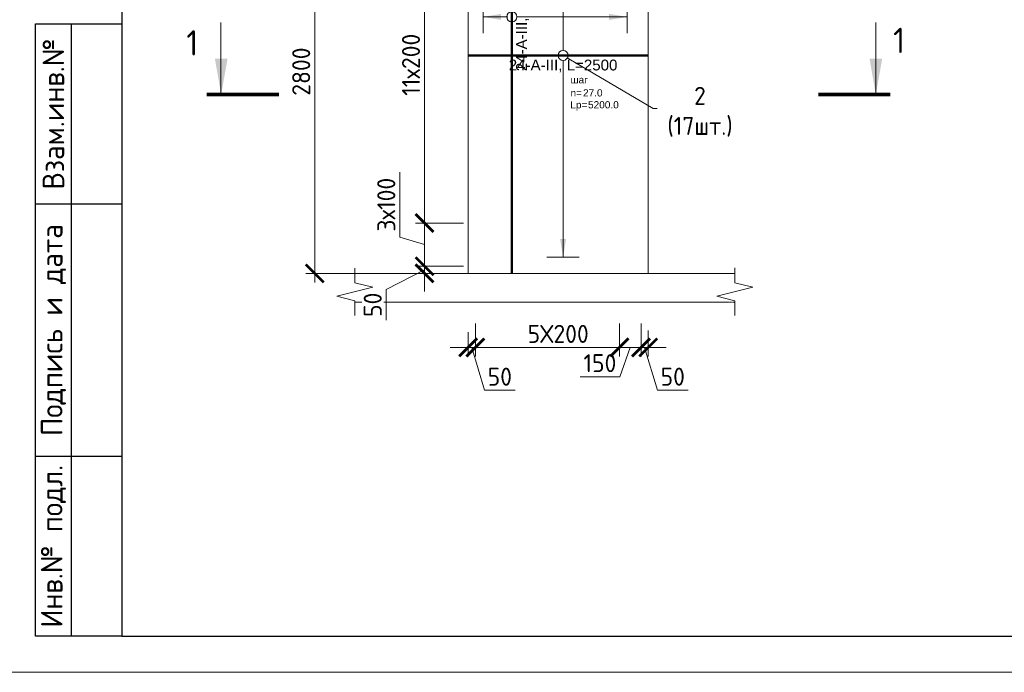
# Model space of a CAD drawing. Header units: millimetres. Extents: x 369815 to 1481759, y -423071 to -27917.
# Tile 116 of 256: x 502553 to 516220, y -198192 to -189134. Entities that reach past the tile are written whole.
import ezdxf
from ezdxf import colors
from ezdxf.entities.mleader import LeaderData, LeaderLine
from ezdxf.enums import TextEntityAlignment as Align
from ezdxf.math import Vec2, Vec3

# ---------------------------------------------------------------- set-up
doc = ezdxf.new("R2010")
doc.units = ezdxf.units.MM
doc.set_wipeout_variables(frame=1)
doc.linetypes.add('01 Штриховая _4 мм_', pattern=[6, 3.5, -2.5])
for name, color, linetype, lineweight in [('AF_Perekritie', 90, 'Continuous', 18), ('AF_Stena', 90, 'Continuous', 18), ('KR_Fundament', 253, 'Continuous', 18), ('АрмСтер', 2, 'Continuous', 50), ('Выноски', 20, 'Continuous', 20), ('подоснова', 151, 'Continuous', 5), ('размер', 1, 'Continuous', 25), ('РАЗМЕРЫ', 1, 'Continuous', 9), ('Текст', 7, 'Continuous', 25), ('ТОНКИЕ', 7, 'Continuous', 9)]:
    doc.layers.add(name, color=color, linetype=linetype, lineweight=lineweight)
doc.layers.add('АрмСтер_атрибуты', color=2, linetype='Continuous', lineweight=0, plot=False)
doc.layers.add('ТОЛСТЫЕ_ОСНОВНЫЕ', color=6, linetype='Continuous')
doc.styles.add('GOST-2.304_Type-B', font='GOST_Common.ttf')
doc.styles.get("Standard").update_dxf_attribs({"font": 'arial.ttf'})
doc.styles.add('style1', font='GOST_Common.ttf', dxfattribs={"height": 500})
doc.styles.add('Аннотативный', font='arial.ttf')
doc.styles.add('ГОСТ', font='GOST_Common.ttf')
doc.dimstyles.new('мой 25', dxfattribs={"dimscale": 100, "dimtxt": 2.5, "dimasz": 2.5, "dimexe": 1.25, "dimexo": 0.625, "dimtad": 1, "dimdec": 0, "dimlfac": 0.5, "dimtxsty": 'GOST-2.304_Type-B', "dimblk": 'ARCHTICK', "dimcen": 2.5, "dimdle": 1.25, "dimaunit": 1, "dimadec": 1, "dimazin": 2, "dimtfac": 1, "dimtdec": 0, "dimtmove": 1, "dimatfit": 3, "dimfxl": 6, "dimfxlon": 1, "dimtfill": 1, "dimlwd": -1, "dimlwe": -1, "dimarcsym": 0})

# ---------------------------------------------------------------- blocks, each defined once
blk = doc.blocks.new('_None')
blk = doc.blocks.new('_ArchTick')
at = {"color": 0, "linetype": 'ByBlock', "const_width": 0.15}
blk.add_lwpolyline([(-0.5, -0.5), (0.5, 0.5)], dxfattribs=at)
blk = doc.blocks.new('*D485')
at = {"layer": 'DEFPOINTS', "color": 0, "transparency": 16777216}
for p in [(508878, -193288), (510878, -193288), (508878, -193683)]:
    blk.add_point(p, dxfattribs=at)
at = {"layer": 'РАЗМЕРЫ', "color": 0, "linetype": 'Continuous', "transparency": 16777216}
for p, q in [((508878, -193350), (508878, -193808)), ((510878, -193350), (510878, -193808)), ((511003, -193683), (508753, -193683))]:
    blk.add_line(p, q, dxfattribs=at)
at = {"layer": 'РАЗМЕРЫ', "color": 0, "transparency": 16777216, "xscale": 250, "yscale": 250, "zscale": 250, "rotation": 180}
blk.add_blockref('_ArchTick', (508878, -193683), dxfattribs=at)
at = {"layer": 'РАЗМЕРЫ', "color": 0, "transparency": 16777216, "xscale": 250, "yscale": 250, "zscale": 250}
blk.add_blockref('_ArchTick', (510878, -193683), dxfattribs=at)
at = {"layer": 'РАЗМЕРЫ', "color": 0, "transparency": 16777216, "insert": (510028, -193495), "char_height": 250, "attachment_point": 5, "style": 'GOST-2.304_Type-B', "bg_fill": 3, "box_fill_scale": 1.1, "bg_fill_color": 256, "bg_fill_true_color": 13158600, "bg_fill_transparency": 0}
blk.add_mtext('5Х200', dxfattribs=at)
blk = doc.blocks.new('*D486')
at = {"layer": 'DEFPOINTS', "color": 0, "transparency": 16777216}
for p in [(508778, -193055, 1440), (508878, -193491), (508778, -193683)]:
    blk.add_point(p, dxfattribs=at)
at = {"layer": 'РАЗМЕРЫ', "color": 0, "linetype": 'Continuous', "transparency": 16777216}
for p, q in [((508778, -193472), (508778, -193808)), ((508878, -193554), (508878, -193808)), ((508778, -193683), (508528, -193683)), ((508878, -193683), (508778, -193683)), ((508878, -193683), (508778, -193683)), ((508828, -193683), (509006, -194276)), ((508878, -193683), (509128, -193683)), ((509006, -194276), (509431, -194276))]:
    blk.add_line(p, q, dxfattribs=at)
at = {"layer": 'РАЗМЕРЫ', "color": 0, "transparency": 16777216, "xscale": 250, "yscale": 250, "zscale": 250}
blk.add_blockref('_ArchTick', (508778, -193683), dxfattribs=at)
at = {"layer": 'РАЗМЕРЫ', "color": 0, "transparency": 16777216, "xscale": 250, "yscale": 250, "zscale": 250, "rotation": 180}
blk.add_blockref('_ArchTick', (508878, -193683), dxfattribs=at)
at = {"layer": 'РАЗМЕРЫ', "color": 0, "transparency": 16777216, "insert": (509218, -194089), "char_height": 250, "attachment_point": 5, "style": 'GOST-2.304_Type-B', "bg_fill": 3, "box_fill_scale": 1.1, "bg_fill_color": 256, "bg_fill_true_color": 13158600, "bg_fill_transparency": 0}
blk.add_mtext('50', dxfattribs=at)
blk = doc.blocks.new('*D487')
at = {"layer": 'DEFPOINTS', "color": 0, "transparency": 16777216}
for p in [(510878, -193288), (511178, -193288), (511178, -193683)]:
    blk.add_point(p, dxfattribs=at)
at = {"layer": 'РАЗМЕРЫ', "color": 0, "linetype": 'Continuous', "transparency": 16777216}
for p, q in [((510878, -193350), (510878, -193808)), ((511178, -193350), (511178, -193808)), ((510753, -193683), (511303, -193683)), ((511028, -193683), (510882, -194089)), ((510882, -194089), (510332, -194089))]:
    blk.add_line(p, q, dxfattribs=at)
at = {"layer": 'РАЗМЕРЫ', "color": 0, "transparency": 16777216, "xscale": 250, "yscale": 250, "zscale": 250}
blk.add_blockref('_ArchTick', (511178, -193683), dxfattribs=at)
at = {"layer": 'РАЗМЕРЫ', "color": 0, "transparency": 16777216, "insert": (510607, -193901), "char_height": 250, "attachment_point": 5, "style": 'GOST-2.304_Type-B', "bg_fill": 3, "box_fill_scale": 1.1, "bg_fill_color": 256, "bg_fill_true_color": 13158600, "bg_fill_transparency": 0}
blk.add_mtext('150', dxfattribs=at)
at = {"layer": 'РАЗМЕРЫ', "color": 0, "transparency": 16777216, "xscale": 250, "yscale": 250, "zscale": 250, "rotation": 180}
blk.add_blockref('_ArchTick', (510878, -193683), dxfattribs=at)
blk = doc.blocks.new('*D488')
at = {"layer": 'DEFPOINTS', "color": 0, "transparency": 16777216}
for p in [(511178, -193288), (511278, -193388), (511278, -193683)]:
    blk.add_point(p, dxfattribs=at)
at = {"layer": 'РАЗМЕРЫ', "color": 0, "linetype": 'Continuous', "transparency": 16777216}
for p, q in [((511178, -193350), (511178, -193808)), ((511278, -193450), (511278, -193808)), ((511178, -193683), (510928, -193683)), ((511178, -193683), (511278, -193683)), ((511178, -193683), (511278, -193683)), ((511228, -193683), (511406, -194276)), ((511278, -193683), (511528, -193683)), ((511406, -194276), (511831, -194276))]:
    blk.add_line(p, q, dxfattribs=at)
at = {"layer": 'РАЗМЕРЫ', "color": 0, "transparency": 16777216, "xscale": 250, "yscale": 250, "zscale": 250}
blk.add_blockref('_ArchTick', (511178, -193683), dxfattribs=at)
at = {"layer": 'РАЗМЕРЫ', "color": 0, "transparency": 16777216, "xscale": 250, "yscale": 250, "zscale": 250, "rotation": 180}
blk.add_blockref('_ArchTick', (511278, -193683), dxfattribs=at)
at = {"layer": 'РАЗМЕРЫ', "color": 0, "transparency": 16777216, "insert": (511618, -194089), "char_height": 250, "attachment_point": 5, "style": 'GOST-2.304_Type-B', "bg_fill": 3, "box_fill_scale": 1.1, "bg_fill_color": 256, "bg_fill_true_color": 13158600, "bg_fill_transparency": 0}
blk.add_mtext('50', dxfattribs=at)
blk = doc.blocks.new('*U124')
at = {"layer": 'РАЗМЕРЫ'}
for p, q in [((112.5, 1200), (-112.5, 1200)), ((112.5, -1400), (-112.5, -1400))]:
    blk.add_line(p, q, dxfattribs=at)
at = {"layer": 'РАЗМЕРЫ', "ltscale": 15}
blk.add_line((0, -1400), (0, 1200), dxfattribs=at)
at = {"layer": 'РАЗМЕРЫ'}
for points in [[(0, 1200), (20.9, 1074.8), (-20.9, 1074.8)], [(0, -1400), (20.9, -1274.8), (-20.9, -1274.8)]]:
    blk.add_solid(points, dxfattribs=at)
at = {"layer": 'АрмСтер_атрибуты', "color": 215, "ltscale": 15, "style": 'Аннотативный'}
for s, p in [('шаг', (51.4, -194.2)), ('n=', (51.4, -285.1)), ('Lр=', (50.2, -367.8))]:
    blk.add_text(s, height=50, dxfattribs=at).set_placement(p)
at = {"layer": 'АрмСтер_атрибуты', "style": 'Аннотативный', "flags": 8}
blk.add_attdef('ПОЗ', (110, 29.6), '', height=75, dxfattribs=at)
at = {"layer": 'АрмСтер_атрибуты', "flags": 9}
for tag, p in [('МАССА', (-1033.5, -10.5)), ('ОБОЗНАЧЕНИЕ', (-1033.5, -124.4))]:
    blk.add_attdef(tag, p, '', height=75, dxfattribs=at)
at = {"layer": 'АрмСтер_атрибуты', "color": 215, "style": 'Аннотативный'}
for tag, p, flags in [('ШАГ', (190.9, -194.2), 10), ('КОЛ', (138, -285.1), 8), ('ШИРИНА', (172.9, -367.8), 8)]:
    blk.add_attdef(tag, p, '', height=50, dxfattribs=dict(at, flags=flags))
at = {"linetype": 'Continuous', "lineweight": 0}
blk.add_wipeout([(35, 0), (28.3, 20.6), (10.8, 33.3), (-10.8, 33.3), (-28.3, 20.6), (-35, 0), (-28.3, -20.6), (-10.8, -33.3), (10.8, -33.3), (28.3, -20.6)], dxfattribs=at)
at = {"color": 0, "linetype": 'ByBlock', "lineweight": -2, "ltscale": 100}
blk.add_line((-657.5, 0), (592.5, 0), dxfattribs=at)
at = {"layer": 'РАЗМЕРЫ'}
blk.add_circle((0, 0), 35, dxfattribs=at)
at = {"layer": 'АрмСтер_атрибуты', "style": 'Аннотативный', "flags": 8}
blk.add_attdef('НАИМЕНОВАНИЕ', text='', height=75, dxfattribs=at).set_placement((0, -29.3), align=Align.TOP_CENTER)
blk = doc.blocks.new('*U591')
at = {"layer": 'РАЗМЕРЫ'}
for p, q in [((112.5, 200), (-112.5, 200)), ((112.5, -800), (-112.5, -800))]:
    blk.add_line(p, q, dxfattribs=at)
at = {"layer": 'РАЗМЕРЫ', "ltscale": 15}
blk.add_line((0, -800), (0, 200), dxfattribs=at)
at = {"layer": 'РАЗМЕРЫ'}
for points in [[(0, 200), (20.9, 74.8), (-20.9, 74.8)], [(0, -800), (20.9, -674.8), (-20.9, -674.8)]]:
    blk.add_solid(points, dxfattribs=at)
at = {"layer": 'АрмСтер_атрибуты', "color": 215, "ltscale": 15, "style": 'Аннотативный'}
for s, p in [('шаг', (51.4, -194.2)), ('n=', (51.4, -285.1)), ('Lр=', (50.2, -367.8))]:
    blk.add_text(s, height=50, dxfattribs=at).set_placement(p)
at = {"layer": 'АрмСтер_атрибуты', "style": 'Аннотативный', "flags": 8}
blk.add_attdef('ПОЗ', (110, 29.6), '', height=75, dxfattribs=at)
at = {"layer": 'АрмСтер_атрибуты', "flags": 9}
for tag, p in [('МАССА', (-2096, -10.5)), ('ОБОЗНАЧЕНИЕ', (-2096, -124.4))]:
    blk.add_attdef(tag, p, '', height=75, dxfattribs=at)
at = {"layer": 'АрмСтер_атрибуты', "color": 215, "style": 'Аннотативный'}
for tag, p, flags in [('ШАГ', (190.9, -194.2), 10), ('КОЛ', (138, -285.1), 8), ('ШИРИНА', (172.9, -367.8), 8)]:
    blk.add_attdef(tag, p, '', height=50, dxfattribs=dict(at, flags=flags))
at = {"linetype": 'Continuous', "lineweight": 0}
blk.add_wipeout([(35, 0), (28.3, 20.6), (10.8, 33.3), (-10.8, 33.3), (-28.3, 20.6), (-35, 0), (-28.3, -20.6), (-10.8, -33.3), (10.8, -33.3), (28.3, -20.6)], dxfattribs=at)
at = {"color": 0, "linetype": 'ByBlock', "lineweight": -2, "ltscale": 100}
blk.add_line((-1780, 0), (2880, 0), dxfattribs=at)
at = {"layer": 'РАЗМЕРЫ'}
blk.add_circle((0, 0), 35, dxfattribs=at)
at = {"layer": 'АрмСтер_атрибуты', "style": 'Аннотативный', "flags": 8}
blk.add_attdef('НАИМЕНОВАНИЕ', text='', height=75, dxfattribs=at).set_placement((0, -29.3), align=Align.TOP_CENTER)
blk = doc.blocks.new('*U78')
at = {"layer": 'ТОЛСТЫЕ_ОСНОВНЫЕ'}
for p, q in [((8, 5), (8, 90)), ((8, 90), (20, 90)), ((13, 5), (13, 90)), ((8, 65), (20, 65)), ((8, 30), (20, 30)), ((20, 5), (8, 5))]:
    blk.add_line(p, q, dxfattribs=at)
at = {"layer": 'ТОЛСТЫЕ_ОСНОВНЫЕ', "color": 6}
blk.add_lwpolyline([(20, 5), (415, 5), (415, 292), (20, 292)], close=True, dxfattribs=at)
at = {"layer": 'ТОНКИЕ'}
blk.add_lwpolyline([(0, 0), (420, 0), (420, 297), (0, 297)], close=True, dxfattribs=at)
at = {"layer": 'Текст', "style": 'style1'}
for s, p in [('Взам.инв.№', (10.5, 77.5)), ('Подпись и дата', (10.5, 47.5)), ('Инв.№ подл.', (10.5, 17.5))]:
    blk.add_text(s, height=3, rotation=90, dxfattribs=at).set_placement(p, align=Align.MIDDLE)
blk = doc.blocks.new('*D566')
at = {"layer": 'DEFPOINTS', "color": 0, "transparency": 16777216}
for p in [(507567, -187055), (506648, -192655), (508126, -192655)]:
    blk.add_point(p, dxfattribs=at)
at = {"layer": 'РАЗМЕРЫ', "color": 0, "linetype": 'Continuous', "transparency": 16777216}
for p, q in [((506648, -186930), (506648, -192780)), ((507248, -187055), (506523, -187055)), ((507248, -192655), (506523, -192655))]:
    blk.add_line(p, q, dxfattribs=at)
at = {"layer": 'РАЗМЕРЫ', "color": 0, "transparency": 16777216, "xscale": 250, "yscale": 250, "zscale": 250}
for p, rotation in [((506648, -187055), 90), ((506648, -192655), 270)]:
    blk.add_blockref('_ArchTick', p, dxfattribs=dict(at, rotation=rotation))
at = {"layer": 'РАЗМЕРЫ', "color": 0, "transparency": 16777216, "insert": (506461, -189855), "char_height": 250, "attachment_point": 5, "rotation": 90, "style": 'GOST-2.304_Type-B', "bg_fill": 3, "box_fill_scale": 1.1, "bg_fill_color": 256, "bg_fill_true_color": 13158600, "bg_fill_transparency": 0}
blk.add_mtext('2800', dxfattribs=at)
blk = doc.blocks.new('*D593')
at = {"layer": 'DEFPOINTS', "color": 0, "transparency": 16777216}
for p in [(508173, -192556), (508778, -192556), (508778, -192655)]:
    blk.add_point(p, dxfattribs=at)
at = {"layer": 'РАЗМЕРЫ', "color": 0, "linetype": 'Continuous', "transparency": 16777216}
for p, q in [((508173, -192556), (508173, -192306)), ((508715, -192556), (508048, -192556)), ((508173, -192655), (508173, -192556)), ((508173, -192655), (508173, -192556)), ((508173, -192605), (507642, -192879)), ((508715, -192655), (508048, -192655)), ((508173, -192655), (508173, -192905)), ((507642, -192879), (507642, -193304))]:
    blk.add_line(p, q, dxfattribs=at)
at = {"layer": 'РАЗМЕРЫ', "color": 0, "transparency": 16777216, "xscale": 250, "yscale": 250, "zscale": 250}
for p, rotation in [((508173, -192556), 270), ((508173, -192655), 90)]:
    blk.add_blockref('_ArchTick', p, dxfattribs=dict(at, rotation=rotation))
at = {"layer": 'РАЗМЕРЫ', "color": 0, "transparency": 16777216, "insert": (507454, -193091), "char_height": 250, "attachment_point": 5, "rotation": 90, "style": 'GOST-2.304_Type-B', "bg_fill": 3, "box_fill_scale": 1.1, "bg_fill_color": 256, "bg_fill_true_color": 13158600, "bg_fill_transparency": 0}
blk.add_mtext('50', dxfattribs=at)
blk = doc.blocks.new('штамп кж1.1')
at = {"layer": 'Текст', "color": 7, "attachment_point": 1, "style": 'ГОСТ'}
for s, width, heights, insert, char_height in [('\\pi594.35517;{\\fTimes New Roman|b0|i0|c204|p18;\\C256;Строительство жилого комплекса со  встроенными помещениями \\P\\pi1441.86779;общественного-делового, коммерческого назначения и \\P\\pi41.3631;поликлиническим учреждением по адресу: г. Чита, ул. 1-я Коллективная}', 11543.07, [0], (411117, -81801), 250), ('\\pi389.01406;{\\fTimes New Roman|b0|i0|c204|p18;\\C256;«Жилой дом со встроенными помещениями \\P\\pi641.91601;общественно-делового и коммерческого \\P\\pi302.06381;назначения на первом этаже здания», поз. 3.1\\P}', 7000, [1500], (410844, -83331), 225)]:
    blk.add_mtext_dynamic_manual_height_columns(s, width=width, gutter_width=12.5, heights=heights, dxfattribs=dict(at, insert=insert, char_height=char_height))
blk = doc.blocks.new('*D814')
at = {"layer": 'DEFPOINTS', "color": 0, "transparency": 16777216}
for p in [(508173, -192556), (508778, -192556), (508778, -192655)]:
    blk.add_point(p, dxfattribs=at)
at = {"layer": 'РАЗМЕРЫ', "color": 0, "linetype": 'Continuous', "transparency": 16777216}
for p, q in [((508173, -192556), (508173, -192306)), ((508715, -192556), (508048, -192556)), ((508173, -192655), (508173, -192556)), ((508173, -192655), (508173, -192556)), ((508173, -192605), (507642, -192879)), ((508715, -192655), (508048, -192655)), ((508173, -192655), (508173, -192905)), ((507642, -192879), (507642, -193304))]:
    blk.add_line(p, q, dxfattribs=at)
at = {"layer": 'РАЗМЕРЫ', "color": 0, "transparency": 16777216, "xscale": 250, "yscale": 250, "zscale": 250}
for p, rotation in [((508173, -192556), 270), ((508173, -192655), 90)]:
    blk.add_blockref('_ArchTick', p, dxfattribs=dict(at, rotation=rotation))
at = {"layer": 'РАЗМЕРЫ', "color": 0, "transparency": 16777216, "insert": (507454, -193091), "char_height": 250, "attachment_point": 5, "rotation": 90, "style": 'GOST-2.304_Type-B', "bg_fill": 3, "box_fill_scale": 1.1, "bg_fill_color": 256, "bg_fill_true_color": 13158600, "bg_fill_transparency": 0}
blk.add_mtext('50', dxfattribs=at)
blk = doc.blocks.new('*D815')
at = {"layer": 'DEFPOINTS', "color": 0, "transparency": 16777216}
for p in [(508173, -191956), (508778, -191956), (508679, -192556)]:
    blk.add_point(p, dxfattribs=at)
at = {"layer": 'РАЗМЕРЫ', "color": 0, "linetype": 'Continuous', "transparency": 16777216}
for p, q in [((507829, -192152), (507829, -191252)), ((508173, -192681), (508173, -191831)), ((508715, -191956), (508048, -191956)), ((508173, -192256), (507829, -192152)), ((508616, -192556), (508048, -192556))]:
    blk.add_line(p, q, dxfattribs=at)
at = {"layer": 'РАЗМЕРЫ', "color": 0, "transparency": 16777216, "xscale": 250, "yscale": 250, "zscale": 250}
for p, rotation in [((508173, -191956), 90), ((508173, -192556), 270)]:
    blk.add_blockref('_ArchTick', p, dxfattribs=dict(at, rotation=rotation))
at = {"layer": 'РАЗМЕРЫ', "color": 0, "transparency": 16777216, "insert": (507642, -191702), "char_height": 250, "attachment_point": 5, "rotation": 90, "style": 'GOST-2.304_Type-B', "bg_fill": 3, "box_fill_scale": 1.1, "bg_fill_color": 256, "bg_fill_true_color": 13158600, "bg_fill_transparency": 0}
blk.add_mtext('3х100', dxfattribs=at)
blk = doc.blocks.new('*D816')
at = {"layer": 'DEFPOINTS', "color": 0, "transparency": 16777216}
for p in [(508173, -187565), (508838, -187565), (508747, -191956)]:
    blk.add_point(p, dxfattribs=at)
at = {"layer": 'РАЗМЕРЫ', "color": 0, "linetype": 'Continuous', "transparency": 16777216}
for p, q in [((508173, -192081), (508173, -187440)), ((508773, -187565), (508048, -187565)), ((508684, -191956), (508048, -191956))]:
    blk.add_line(p, q, dxfattribs=at)
at = {"layer": 'РАЗМЕРЫ', "color": 0, "transparency": 16777216, "xscale": 250, "yscale": 250, "zscale": 250}
for p, rotation in [((508173, -187565), 90), ((508173, -191956), 270)]:
    blk.add_blockref('_ArchTick', p, dxfattribs=dict(at, rotation=rotation))
at = {"layer": 'РАЗМЕРЫ', "color": 0, "transparency": 16777216, "insert": (507985, -189760), "char_height": 250, "attachment_point": 5, "rotation": 90, "style": 'GOST-2.304_Type-B', "bg_fill": 3, "box_fill_scale": 1.1, "bg_fill_color": 256, "bg_fill_true_color": 13158600, "bg_fill_transparency": 0}
blk.add_mtext('11х200', dxfattribs=at)

msp = doc.modelspace()

# ---------------------------------------------------------------- hatches: boundary and pattern name
at = {"layer": 'Выноски'}
for points in [[(505350.5, -190173.3), (505438.7, -189673.3), (505262.4, -189673.3)], [(514437.2, -190173.3), (514525.4, -189673.3), (514349.1, -189673.3)]]:
    msp.add_hatch(color=256, dxfattribs=at).paths.add_polyline_path(points, flags=0)

# ---------------------------------------------------------------- linework, layer by layer
at = {"layer": 'AF_Perekritie', "linetype": '01 Штриховая _4 мм_', "lineweight": 9}
for p, q in [((512397.7, -192655.4, 3100), (512479.1, -192655.4, 3100)), ((512479.1, -193055.4, 3100), (512397.7, -193055.4, 3100))]:
    msp.add_line(p, q, dxfattribs=at)
at = {"layer": 'AF_Stena', "lineweight": 0}
for p, q in [((508777.6, -187055.4, 3100), (508777.6, -192655.4, 3100)), ((511277.6, -192655.4, 3100), (511277.6, -187055.4, 3100))]:
    msp.add_line(p, q, dxfattribs=at)
at = {"layer": 'AF_Stena', "lineweight": 20, "elevation": 3100}
for points in [[(512479.1, -192730.4), (512479.1, -192580.4)], [(512479.1, -192730.4), (512479.1, -192785.4)], [(512479.1, -192785.4), (512729.1, -192847.9)], [(506956.8, -192972.9), (507206.8, -193035.4)], [(512729.1, -192847.9), (512229.1, -192972.9)], [(512229.1, -192972.9), (512479.1, -193035.4)], [(507206.8, -193035.4), (507206.8, -193090.4)], [(507206.8, -193090.4), (507206.8, -193240.4)], [(512479.1, -193035.4), (512479.1, -193090.4)], [(512479.1, -193090.4), (512479.1, -193240.4)]]:
    msp.add_lwpolyline(points, dxfattribs=at)
at = {"layer": 'АрмСтер', "ltscale": 15}
msp.add_line((509385.4, -192655.4, 3100), (509385.4, -183335.4, 3100), dxfattribs=at)
at = {"layer": 'Выноски'}
for p, q in [((505347.4, -190173.3, 3100), (505347.4, -189173.3, 3100)), ((514437.2, -190173.3, 3100), (514437.2, -189173.3, 3100))]:
    msp.add_line(p, q, dxfattribs=at)
at = {"layer": 'Выноски', "elevation": 3100}
for points in [[(506150.5, -190173.3, 50, 50, 0), (505150.5, -190173.3, 50, 50, 0)], [(513637.2, -190173.3, 50, 50, 0), (514637.2, -190173.3, 50, 50, 0)]]:
    msp.add_lwpolyline(points, format="xyseb", dxfattribs=at)

# ---------------------------------------------------------------- texts
at = {"layer": 'Выноски', "style": 'GOST-2.304_Type-B'}
for p in [(504866.5, -189630.6, 3100), (514676.6, -189596.5, 3100)]:
    msp.add_text('1', height=350, dxfattribs=at).set_placement(p)
at = {"layer": 'Текст', "color": 7, "insert": (480882.1, -196191.8, 3100), "char_height": 250, "attachment_point": 1, "style": 'ГОСТ'}
msp.add_mtext_dynamic_manual_height_columns('\\pi3500;{\\C0;\\P\\pi1371.59091;План пилонов} 2-5-го этажа{\\H1.83333x; }', width=7000, gutter_width=12.5, heights=[1500], dxfattribs=at)

# ---------------------------------------------------------------- dimensions: what is measured, and where the dimension line sits
at = {"layer": 'РАЗМЕРЫ', "color": 146, "true_color": 0x006272}
dim = msp.add_linear_dim(base=(508877.6, -193682.6, 1660), p1=(510877.6, -193287.8, 1660), p2=(508877.6, -193287.8, 1660), angle=180, text='5Х200', dimstyle='мой 25', dxfattribs=at)
dim.commit()
dim.dimension.update_dxf_attribs({"geometry": '*D485', "text_midpoint": (510027.6, -193682.6, 1660), "dimtype": 160})

# ---------------------------------------------------------------- leaders
at = {"layer": 'подоснова'}
ml = msp.add_multileader_mtext('Standard', dxfattribs=at)
ml.set_content('2 (17шт.)', color=256, style='GOST-2.304_Type-B')
ml.set_leader_properties(color=256, linetype='ByLayer', lineweight=15)
ml.set_arrow_properties(name='NONE')
ml.build(insert=Vec2(0, 0))
ml.multileader.update_dxf_attribs({"text_left_attachment_type": 6, "text_right_attachment_type": 6, "dogleg_length": 10, "arrow_head_size": 18})
ctx = ml.context
ctx.base_point, ctx.char_height, ctx.arrow_head_size, ctx.landing_gap_size, ctx.plane_origin = Vec3(511358.3, -190366.7, 3100), 250, 18, 20, Vec3(509255.4, -189820.7, 3100)
ctx.left_attachment, ctx.right_attachment, ctx.text_align_type = 6, 6, 1
notes = []
notes.append((ctx, [(0, (1, 1, 0), (511348.3, -190366.7, 3100), (1, 0), 10, [(0, [(510096, -189629.7, 3100)], 0, [])])]))
ctx.mtext.insert, ctx.mtext.width, ctx.mtext.alignment, ctx.mtext.flow_direction = Vec3(511996.1, -190066.7, 3100), 22.898, 2, 5
for ctx, leaders in notes:
    for number, flags, end, landing, length, lines in leaders:
        leader = LeaderData()
        leader.index, (leader.has_last_leader_line, leader.has_dogleg_vector, leader.attachment_direction) = number, flags
        leader.last_leader_point, leader.dogleg_vector, leader.dogleg_length = Vec3(end), Vec3(landing), length
        for number, points, colour, breaks in lines:
            line = LeaderLine()
            line.index, line.vertices, line.color, line.breaks = number, Vec3.list(points), colors.encode_raw_color(colour), breaks
            leader.lines.append(line)
        ctx.leaders.append(leader)

# ---------------------------------------------------------------- next in the draw order: block references
at = {"layer": 'АрмСтер', "ltscale": 15}
ref = msp.add_blockref('*U124', (510096, -189629.7, 3100), dxfattribs=dict(at, xscale=2, yscale=2, zscale=2))
ref.add_attrib('НАИМЕНОВАНИЕ', '24-A-III, L=2500', dxfattribs={"layer": 'АрмСтер_атрибуты', "height": 150, "style": 'Аннотативный', "flags": 8}).set_placement((510096, -189688.4, 3100), align=Align.TOP_CENTER)
ref.add_attrib('КОЛ', '27.0', (510372.1, -190200, 3100), dxfattribs={"layer": 'АрмСтер_атрибуты', "color": 215, "height": 100, "style": 'Аннотативный', "flags": 8})
ref.add_attrib('ШИРИНА', '5200.0', (510441.8, -190365.3, 3100), dxfattribs={"layer": 'АрмСтер_атрибуты', "color": 215, "height": 100, "style": 'Аннотативный', "flags": 8})

# ---------------------------------------------------------------- next in the draw order: dimensions: what is measured, and where the dimension line sits
at = {"layer": 'РАЗМЕРЫ', "color": 146, "true_color": 0x006272}
dim = msp.add_linear_dim(base=(508777.6, -193682.6, 1660), p1=(508877.6, -193491.3, 1660), p2=(508777.6, -193055.4, 3100), dimstyle='мой 25', dxfattribs=at)
dim.commit()
dim.dimension.update_dxf_attribs({"geometry": '*D486', "text_midpoint": (509068.2, -194088.8, 1660)})
dim = msp.add_linear_dim(base=(511177.6, -193682.6, 1660), p1=(510877.6, -193287.8, 1660), p2=(511177.6, -193287.8, 1660), angle=180, dimstyle='мой 25', dxfattribs=at)
dim.commit()
dim.dimension.update_dxf_attribs({"geometry": '*D487', "text_midpoint": (510819.1, -194088.8, 1660), "dimtype": 160})

# ---------------------------------------------------------------- next in the draw order: linework, layer by layer
at = {"layer": 'KR_Fundament', "lineweight": 9}
msp.add_line((507206.8, -193055.4, 3100), (512397.6, -193055.4, 3100), dxfattribs=at)

# ---------------------------------------------------------------- next in the draw order: block references
at = {"layer": 'АрмСтер', "ltscale": 15}
ref = msp.add_blockref('*U591', (509385.4, -189095.4, 3100), dxfattribs=dict(at, xscale=2, yscale=2, zscale=2, rotation=90))
ref.add_attrib('НАИМЕНОВАНИЕ', '24-A-III, L=9320', dxfattribs={"layer": 'АрмСтер_атрибуты', "height": 150, "rotation": 90, "style": 'Аннотативный', "flags": 8}).set_placement((509444.1, -189095.4, 3100), align=Align.TOP_CENTER)
ref.add_attrib('КОЛ', '11.0', (509955.7, -188819.3, 3100), dxfattribs={"layer": 'АрмСтер_атрибуты', "color": 215, "height": 100, "rotation": 90, "style": 'Аннотативный', "flags": 8})
ref.add_attrib('ШИРИНА', '2000.0', (510121, -188749.6, 3100), dxfattribs={"layer": 'АрмСтер_атрибуты', "color": 215, "height": 100, "rotation": 90, "style": 'Аннотативный', "flags": 8})

# ---------------------------------------------------------------- next in the draw order: dimensions: what is measured, and where the dimension line sits
at = {"layer": 'РАЗМЕРЫ', "color": 146, "true_color": 0x006272}
dim = msp.add_linear_dim(base=(511277.6, -193682.6, 1660), p1=(511177.6, -193287.8, 1660), p2=(511277.6, -193387.8, 1660), angle=180, dimstyle='мой 25', dxfattribs=at)
dim.commit()
dim.dimension.update_dxf_attribs({"geometry": '*D488', "text_midpoint": (511468.2, -194088.8, 1660)})

# ---------------------------------------------------------------- next in the draw order: linework, layer by layer
at = {"layer": 'AF_Stena', "lineweight": 0}
msp.add_line((508777.6, -192655.4, 3100), (511277.6, -192655.4, 3100), dxfattribs=at)
at = {"layer": 'KR_Fundament', "lineweight": 9}
msp.add_line((512479.1, -192655.4, 3100), (507206.8, -192655.4, 3100), dxfattribs=at)

# ---------------------------------------------------------------- next in the draw order: block references
at = {"xscale": 100, "yscale": 100, "zscale": 100}
msp.add_blockref('*U78', (501971, -198191.8, 3100), dxfattribs=at)

# ---------------------------------------------------------------- next in the draw order: dimensions: what is measured, and where the dimension line sits
at = {"layer": 'РАЗМЕРЫ', "color": 146}
dim = msp.add_linear_dim(base=(506648.3, -192655.4, 3100), p1=(507567.3, -187055.4, 3100), p2=(508125.9, -192655.4, 3100), angle=90, dimstyle='мой 25', dxfattribs=at)
dim.commit()
dim.dimension.update_dxf_attribs({"geometry": '*D566', "text_midpoint": (506460.8, -189855.4, 3100)})

# ---------------------------------------------------------------- next in the draw order: linework, layer by layer
at = {"layer": 'AF_Stena', "lineweight": 20, "elevation": 3100}
for points in [[(507206.8, -192732.4), (507206.8, -192582.4)], [(507206.8, -192730.4), (507206.8, -192785.4)], [(507206.8, -192785.4), (507456.8, -192847.9)], [(507456.8, -192847.9), (506956.8, -192972.9)]]:
    msp.add_lwpolyline(points, dxfattribs=at)
at = {"layer": 'KR_Fundament', "lineweight": 9}
msp.add_line((512397.6, -192655.4, 3100), (507206.8, -192655.4, 3100), dxfattribs=at)

# ---------------------------------------------------------------- next in the draw order: dimensions: what is measured, and where the dimension line sits
at = {"layer": 'РАЗМЕРЫ', "color": 146, "true_color": 0x006272}
dim = msp.add_linear_dim(base=(508172.9, -192555.5, 3100), p1=(508777.6, -192655.4, 3100), p2=(508777.6, -192555.5, 3100), angle=90, dimstyle='мой 25', dxfattribs=at)
dim.commit()
dim.dimension.update_dxf_attribs({"geometry": '*D593', "text_midpoint": (507641.6, -192941.2, 3100), "dimtype": 160})

# ---------------------------------------------------------------- next in the draw order: block references
at = {"layer": 'размер'}
msp.add_blockref('штамп кж1.1', (70023.8, -111557.6, 3100), dxfattribs=at)

# ---------------------------------------------------------------- next in the draw order: dimensions: what is measured, and where the dimension line sits
at = {"layer": 'РАЗМЕРЫ', "color": 146, "true_color": 0x006272}
dim = msp.add_linear_dim(base=(508172.9, -192555.5, 3100), p1=(508777.6, -192655.4, 3100), p2=(508777.6, -192555.5, 3100), angle=90, dimstyle='мой 25', dxfattribs=at)
dim.commit()
dim.dimension.update_dxf_attribs({"geometry": '*D814', "text_midpoint": (507641.6, -192941.2, 3100), "dimtype": 160})

# ---------------------------------------------------------------- next in the draw order: dimensions: what is measured, and where the dimension line sits
dim = msp.add_linear_dim(base=(508172.9, -191955.5, 3100), p1=(508678.6, -192555.5, 3100), p2=(508777.6, -191955.5, 3100), angle=90, text='3х100', dimstyle='мой 25', dxfattribs=at)
dim.commit()
dim.dimension.update_dxf_attribs({"geometry": '*D815', "text_midpoint": (507641.6, -192089.9, 3100)})

# ---------------------------------------------------------------- next in the draw order: dimensions: what is measured, and where the dimension line sits
dim = msp.add_linear_dim(base=(508172.9, -187565.4, 3100), p1=(508746.9, -191955.5, 3100), p2=(508837.6, -187565.4, 3100), angle=90, text='11х200', dimstyle='мой 25', dxfattribs=at)
dim.commit()
dim.dimension.update_dxf_attribs({"geometry": '*D816', "text_midpoint": (507985.4, -189760.4, 3100)})

doc.saveas('drawing.dxf')
